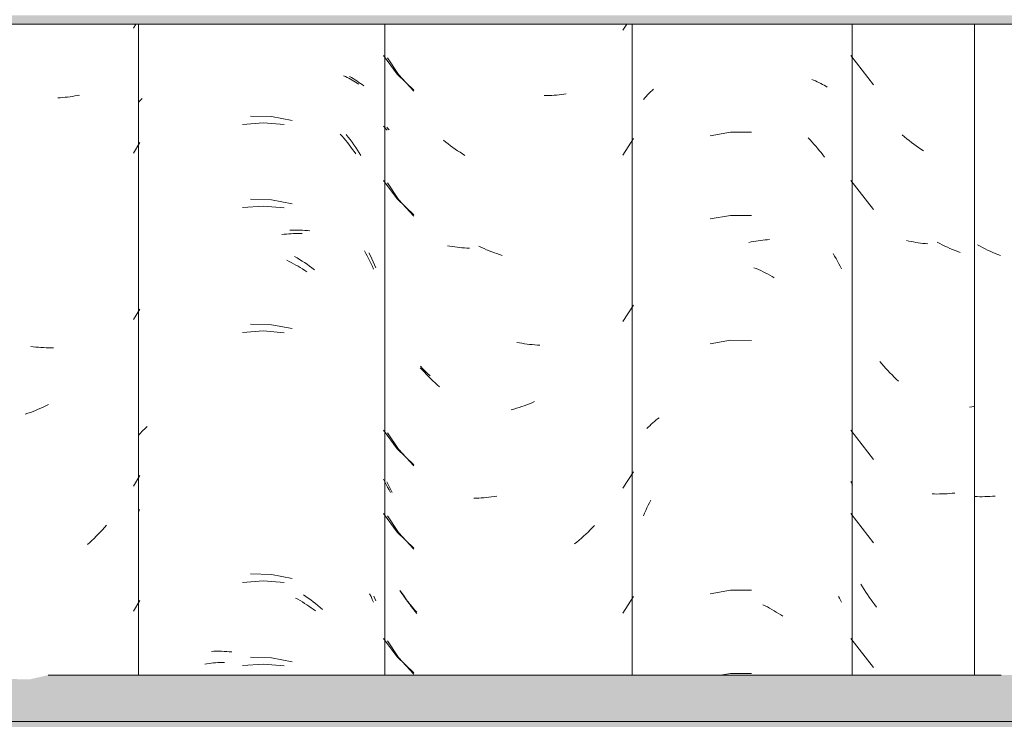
# Model space of a CAD drawing. Header units: metres. Extents: x 9.7 to 43.6, y -0.5 to 5.6.
# Tile 134 of 154: x 34.724 to 35.08, y 3.261 to 3.516. Entities that reach past the tile are written whole.
import ezdxf

# ---------------------------------------------------------------- set-up
doc = ezdxf.new("R2010")
doc.units = ezdxf.units.M
doc.layers.add('A-GLAZ-CWMG', color=7, linetype='Continuous', lineweight=5)
doc.layers.add('A-ROOF', color=7, linetype='Continuous', lineweight=5)

# ---------------------------------------------------------------- blocks, each defined once
blk = doc.blocks.new('FP_201-D')
at = {"layer": 'A-GLAZ-CWMG', "color": 9, "true_color": 0xc0c0c0}
for p, q in [((-15.97997, 3.48731), (-15.97948, 3.48787)), ((-15.97948, 3.48787), (-15.97897, 3.48842)), ((-15.97897, 3.48842), (-15.97845, 3.48896)), ((-15.97845, 3.48896), (-15.97791, 3.48949)), ((-15.97791, 3.48949), (-15.97736, 3.49001)), ((-15.97736, 3.49001), (-15.97679, 3.49051)), ((-15.98044, 3.48674), (-15.97997, 3.48731)), ((-15.97708, 3.36969), (-15.97651, 3.37018)), ((-15.97651, 3.37018), (-15.97593, 3.37066)), ((-15.97593, 3.37066), (-15.97534, 3.37113)), ((-15.97534, 3.37113), (-15.97473, 3.37159)), ((-15.97919, 3.36761), (-15.97869, 3.36814)), ((-15.97869, 3.36814), (-15.97817, 3.36867)), ((-15.97817, 3.36867), (-15.97763, 3.36918)), ((-15.97763, 3.36918), (-15.97708, 3.36969)), ((-15.97829, 3.3408), (-15.97782, 3.34173)), ((-15.98004, 3.33701), (-15.97962, 3.33797)), ((-15.97962, 3.33797), (-15.97919, 3.33892)), ((-15.97919, 3.33892), (-15.97874, 3.33987)), ((-15.97874, 3.33987), (-15.97829, 3.3408)), ((-15.98044, 3.33605), (-15.98004, 3.33701))]:
    blk.add_line(p, q, dxfattribs=at)
blk = doc.blocks.new('FP_202-D')
at = {"layer": 'A-GLAZ-CWMG', "color": 9, "true_color": 0xc0c0c0}
for p, q in [((-15.98789, 3.51185), (-15.9865, 3.51402)), ((-16.07317, 3.50179), (-16.06922, 3.49581)), ((-16.06922, 3.49581), (-16.0636, 3.48974)), ((-16.01549, 3.48821), (-16.0164, 3.48821)), ((-16.01458, 3.48822), (-16.01549, 3.48821)), ((-16.01368, 3.48825), (-16.01458, 3.48822)), ((-16.01279, 3.4883), (-16.01368, 3.48825)), ((-16.01189, 3.48836), (-16.01279, 3.4883)), ((-16.01101, 3.48844), (-16.01189, 3.48836)), ((-16.01013, 3.48854), (-16.01101, 3.48844)), ((-16.00926, 3.48865), (-16.01013, 3.48854)), ((-16.00839, 3.48878), (-16.00926, 3.48865)), ((-16.07298, 3.47624), (-16.07338, 3.47672)), ((-16.07257, 3.47576), (-16.07298, 3.47624)), ((-16.05207, 3.47133), (-16.0529, 3.472)), ((-16.05122, 3.47067), (-16.05207, 3.47133)), ((-16.05037, 3.47004), (-16.05122, 3.47067)), ((-16.04952, 3.46941), (-16.05037, 3.47004)), ((-15.98789, 3.46663), (-15.98406, 3.4726)), ((-16.04865, 3.4688), (-16.04952, 3.46941)), ((-16.04778, 3.46821), (-16.04865, 3.4688)), ((-16.0469, 3.46764), (-16.04778, 3.46821)), ((-16.04601, 3.46708), (-16.0469, 3.46764)), ((-16.04512, 3.46653), (-16.04601, 3.46708)), ((-16.07317, 3.45657), (-16.06922, 3.45059)), ((-16.06922, 3.45059), (-16.0636, 3.44453)), ((-16.05053, 3.43366), (-16.05138, 3.43382)), ((-16.04967, 3.43351), (-16.05053, 3.43366)), ((-16.04881, 3.43338), (-16.04967, 3.43351)), ((-16.04794, 3.43326), (-16.04881, 3.43338)), ((-16.04706, 3.43316), (-16.04794, 3.43326)), ((-16.04618, 3.43308), (-16.04706, 3.43316)), ((-16.04529, 3.43301), (-16.04618, 3.43308)), ((-16.04439, 3.43296), (-16.04529, 3.43301)), ((-16.04349, 3.43292), (-16.04439, 3.43296)), ((-16.03911, 3.43321), (-16.04003, 3.43365)), ((-16.03818, 3.4328), (-16.03911, 3.43321)), ((-16.03726, 3.4324), (-16.03818, 3.4328)), ((-16.03633, 3.43201), (-16.03726, 3.4324)), ((-16.03539, 3.43165), (-16.03633, 3.43201)), ((-16.03446, 3.4313), (-16.03539, 3.43165)), ((-16.03352, 3.43097), (-16.03446, 3.4313)), ((-16.03258, 3.43065), (-16.03352, 3.43097)), ((-16.03164, 3.43035), (-16.03258, 3.43065)), ((-15.98789, 3.40635), (-15.98406, 3.41232)), ((-16.02541, 3.39868), (-16.02635, 3.39886)), ((-16.02447, 3.39851), (-16.02541, 3.39868)), ((-16.02353, 3.39836), (-16.02447, 3.39851)), ((-16.0226, 3.39823), (-16.02353, 3.39836)), ((-16.02167, 3.39811), (-16.0226, 3.39823)), ((-16.02073, 3.39802), (-16.02167, 3.39811)), ((-16.01981, 3.39793), (-16.02073, 3.39802)), ((-16.01888, 3.39787), (-16.01981, 3.39793)), ((-16.01796, 3.39782), (-16.01888, 3.39787)), ((-16.06054, 3.38883), (-16.06128, 3.38965)), ((-16.0598, 3.38802), (-16.06054, 3.38883)), ((-16.05904, 3.38722), (-16.0598, 3.38802)), ((-16.05828, 3.38644), (-16.05904, 3.38722)), ((-16.0575, 3.38567), (-16.05828, 3.38644)), ((-16.05672, 3.38492), (-16.0575, 3.38567)), ((-16.05592, 3.38418), (-16.05672, 3.38492)), ((-16.05512, 3.38345), (-16.05592, 3.38418)), ((-16.0543, 3.38274), (-16.05512, 3.38345)), ((-16.0199, 3.37739), (-16.02083, 3.377)), ((-16.02739, 3.3747), (-16.02833, 3.37445)), ((-16.02644, 3.37498), (-16.02739, 3.3747)), ((-16.0255, 3.37527), (-16.02644, 3.37498)), ((-16.02456, 3.37558), (-16.0255, 3.37527)), ((-16.02363, 3.37591), (-16.02456, 3.37558)), ((-16.02269, 3.37626), (-16.02363, 3.37591)), ((-16.02176, 3.37662), (-16.02269, 3.37626)), ((-16.02083, 3.377), (-16.02176, 3.37662)), ((-16.07317, 3.36615), (-16.06922, 3.36016)), ((-16.06922, 3.36016), (-16.0636, 3.3541)), ((-15.98789, 3.34606), (-15.98406, 3.35203)), ((-16.0729, 3.34739), (-16.07334, 3.34836)), ((-16.07246, 3.34643), (-16.0729, 3.34739)), ((-16.07199, 3.34547), (-16.07246, 3.34643)), ((-16.07152, 3.34452), (-16.07199, 3.34547)), ((-16.04104, 3.34248), (-16.04195, 3.34247)), ((-16.04012, 3.34251), (-16.04104, 3.34248)), ((-16.0392, 3.34255), (-16.04012, 3.34251)), ((-16.03828, 3.34261), (-16.0392, 3.34255)), ((-16.03735, 3.34269), (-16.03828, 3.34261)), ((-16.03642, 3.34278), (-16.03735, 3.34269)), ((-16.03548, 3.3429), (-16.03642, 3.34278)), ((-16.03455, 3.34302), (-16.03548, 3.3429)), ((-16.03361, 3.34317), (-16.03455, 3.34302)), ((-16.07317, 3.336), (-16.06922, 3.33002)), ((-15.99977, 3.33095), (-16.00054, 3.33018)), ((-15.999, 3.33173), (-15.99977, 3.33095)), ((-15.99824, 3.33252), (-15.999, 3.33173)), ((-16.06922, 3.33002), (-16.0636, 3.32396)), ((-16.00375, 3.32727), (-16.00457, 3.32658)), ((-16.00293, 3.32797), (-16.00375, 3.32727)), ((-16.00213, 3.3287), (-16.00293, 3.32797)), ((-16.00133, 3.32943), (-16.00213, 3.3287)), ((-16.00054, 3.33018), (-16.00133, 3.32943)), ((-16.00457, 3.32658), (-16.00541, 3.3259)), ((-16.06778, 3.30787), (-16.06839, 3.30883)), ((-16.06717, 3.30693), (-16.06778, 3.30787)), ((-16.06654, 3.306), (-16.06717, 3.30693)), ((-16.06589, 3.30507), (-16.06654, 3.306)), ((-15.98789, 3.30085), (-15.98406, 3.30682)), ((-16.06524, 3.30417), (-16.06589, 3.30507)), ((-16.06457, 3.30327), (-16.06524, 3.30417)), ((-16.06389, 3.30239), (-16.06457, 3.30327)), ((-16.0632, 3.30151), (-16.06389, 3.30239)), ((-16.0625, 3.30065), (-16.0632, 3.30151)), ((-16.07317, 3.29079), (-16.06922, 3.28481)), ((-16.06922, 3.28481), (-16.0636, 3.27874))]:
    blk.add_line(p, q, dxfattribs=at)
blk = doc.blocks.new('FP_203-D')
at = {"layer": 'A-GLAZ-CWMG', "color": 9, "true_color": 0xc0c0c0}
for p, q in [((-16.08694, 3.4951), (-16.08625, 3.49472)), ((-16.08625, 3.49472), (-16.08557, 3.49432)), ((-16.08557, 3.49432), (-16.08491, 3.49391)), ((-16.08491, 3.49391), (-16.08426, 3.49349)), ((-16.08426, 3.49349), (-16.08362, 3.49305)), ((-16.08362, 3.49305), (-16.08299, 3.49261)), ((-16.08299, 3.49261), (-16.08238, 3.49215)), ((-16.08238, 3.49215), (-16.08179, 3.49168)), ((-16.16338, 3.48566), (-16.16295, 3.48617)), ((-16.16295, 3.48617), (-16.16251, 3.48667)), ((-16.16251, 3.48667), (-16.16206, 3.48716)), ((-16.11517, 3.48057), (-16.12281, 3.48079)), ((-16.10766, 3.47917), (-16.11517, 3.48057)), ((-16.08809, 3.47406), (-16.08738, 3.47316)), ((-16.08738, 3.47316), (-16.08668, 3.47225)), ((-16.08668, 3.47225), (-16.08599, 3.47132)), ((-16.08599, 3.47132), (-16.08532, 3.47038)), ((-16.08532, 3.47038), (-16.08466, 3.46943)), ((-16.08466, 3.46943), (-16.08401, 3.46846)), ((-16.08401, 3.46846), (-16.08338, 3.46748)), ((-16.08338, 3.46748), (-16.08276, 3.46649)), ((-16.11517, 3.45042), (-16.12281, 3.45065)), ((-16.10766, 3.44903), (-16.11517, 3.45042)), ((-16.10853, 3.43945), (-16.1076, 3.43948)), ((-16.1076, 3.43948), (-16.10668, 3.43949)), ((-16.10668, 3.43949), (-16.10577, 3.43949)), ((-16.10577, 3.43949), (-16.10486, 3.43946)), ((-16.10486, 3.43946), (-16.10395, 3.43942)), ((-16.10395, 3.43942), (-16.10306, 3.43937)), ((-16.10306, 3.43937), (-16.10217, 3.43929)), ((-16.10217, 3.43929), (-16.10128, 3.4392)), ((-16.07989, 3.43124), (-16.07935, 3.43017)), ((-16.10681, 3.42997), (-16.10589, 3.42943)), ((-16.10589, 3.42943), (-16.10498, 3.42888)), ((-16.10498, 3.42888), (-16.10407, 3.4283)), ((-16.10407, 3.4283), (-16.10318, 3.42771)), ((-16.10318, 3.42771), (-16.10228, 3.4271)), ((-16.10228, 3.4271), (-16.1014, 3.42647)), ((-16.07935, 3.43017), (-16.07883, 3.42909)), ((-16.07883, 3.42909), (-16.07833, 3.428)), ((-16.07833, 3.428), (-16.07785, 3.4269)), ((-16.1014, 3.42647), (-16.10052, 3.42582)), ((-16.10052, 3.42582), (-16.09965, 3.42516)), ((-16.07785, 3.4269), (-16.07738, 3.4258)), ((-16.11517, 3.40521), (-16.12281, 3.40543)), ((-16.10766, 3.40382), (-16.11517, 3.40521)), ((-16.16253, 3.36607), (-16.16209, 3.36655)), ((-16.16209, 3.36655), (-16.16164, 3.36702)), ((-16.16164, 3.36702), (-16.16117, 3.36748)), ((-16.16117, 3.36748), (-16.1607, 3.36794)), ((-16.1607, 3.36794), (-16.16021, 3.36839)), ((-16.16338, 3.36509), (-16.16296, 3.36558)), ((-16.16296, 3.36558), (-16.16253, 3.36607)), ((-16.16338, 3.33734), (-16.16297, 3.3383)), ((-16.11517, 3.31478), (-16.12281, 3.315)), ((-16.10766, 3.31339), (-16.11517, 3.31478)), ((-16.10364, 3.30744), (-16.10275, 3.30684)), ((-16.10275, 3.30684), (-16.10186, 3.30622)), ((-16.10186, 3.30622), (-16.10098, 3.30559)), ((-16.07811, 3.30695), (-16.07774, 3.30609)), ((-16.07774, 3.30609), (-16.07738, 3.30523)), ((-16.10098, 3.30559), (-16.1001, 3.30494)), ((-16.1001, 3.30494), (-16.09924, 3.30427)), ((-16.09924, 3.30427), (-16.09838, 3.30358)), ((-16.09838, 3.30358), (-16.09753, 3.30288)), ((-16.09753, 3.30288), (-16.09669, 3.30216)), ((-16.1369, 3.28696), (-16.136, 3.28701)), ((-16.136, 3.28701), (-16.13509, 3.28703)), ((-16.13509, 3.28703), (-16.13418, 3.28703)), ((-16.13418, 3.28703), (-16.13326, 3.28702)), ((-16.13326, 3.28702), (-16.13233, 3.28699)), ((-16.13233, 3.28699), (-16.1314, 3.28694)), ((-16.1314, 3.28694), (-16.13047, 3.28687)), ((-16.13047, 3.28687), (-16.12953, 3.28679)), ((-16.11517, 3.28464), (-16.12281, 3.28486)), ((-16.10766, 3.28325), (-16.11517, 3.28464))]:
    blk.add_line(p, q, dxfattribs=at)
blk = doc.blocks.new('FP_212-D')
at = {"layer": 'A-GLAZ-CWMG', "color": 9, "true_color": 0xc0c0c0}
for p, q in [((-15.85856, 3.43364), (-15.85946, 3.43413)), ((-15.85765, 3.43316), (-15.85856, 3.43364)), ((-15.85673, 3.4327), (-15.85765, 3.43316)), ((-15.85581, 3.43225), (-15.85673, 3.4327)), ((-15.85489, 3.43183), (-15.85581, 3.43225)), ((-15.85396, 3.43141), (-15.85489, 3.43183)), ((-15.85304, 3.43102), (-15.85396, 3.43141)), ((-15.8521, 3.43064), (-15.85304, 3.43102)), ((-15.85117, 3.43028), (-15.8521, 3.43064)), ((-15.85955, 3.343), (-15.86045, 3.34304)), ((-15.85865, 3.34299), (-15.85955, 3.343)), ((-15.85774, 3.34298), (-15.85865, 3.34299)), ((-15.85682, 3.343), (-15.85774, 3.34298)), ((-15.8559, 3.34303), (-15.85682, 3.343)), ((-15.85498, 3.34308), (-15.8559, 3.34303)), ((-15.85406, 3.34315), (-15.85498, 3.34308)), ((-15.85313, 3.34323), (-15.85406, 3.34315))]:
    blk.add_line(p, q, dxfattribs=at)
blk = doc.blocks.new('Rectangular Mullion - Telha Fibrocimento - Ondulada-1908998-D')
at = {"layer": 'A-GLAZ-CWMG'}
blk.add_line((-15.98457, 3.27839), (-15.98457, 3.51402), dxfattribs=at)
for name in ['FP_201-D', 'FP_203-D', 'FP_202-D', 'FP_212-D']:
    blk.add_blockref(name, (0, 0), dxfattribs=at)
blk = doc.blocks.new('FP_220-D')
at = {"layer": 'A-GLAZ-CWMG', "color": 9, "true_color": 0xc0c0c0}
for p, q in [((-15.90532, 3.50268), (-15.8971, 3.49212)), ((-15.88589, 3.47327), (-15.88671, 3.47397)), ((-15.88506, 3.47258), (-15.88589, 3.47327)), ((-15.88423, 3.47191), (-15.88506, 3.47258)), ((-15.88339, 3.47125), (-15.88423, 3.47191)), ((-15.88254, 3.47061), (-15.88339, 3.47125)), ((-15.88168, 3.46998), (-15.88254, 3.47061)), ((-15.88082, 3.46937), (-15.88168, 3.46998)), ((-15.87995, 3.46877), (-15.88082, 3.46937)), ((-15.87907, 3.46819), (-15.87995, 3.46877)), ((-15.90532, 3.45746), (-15.8971, 3.4469)), ((-15.88438, 3.43554), (-15.88521, 3.43573)), ((-15.88354, 3.43535), (-15.88438, 3.43554)), ((-15.8827, 3.43519), (-15.88354, 3.43535)), ((-15.88184, 3.43504), (-15.8827, 3.43519)), ((-15.88098, 3.4349), (-15.88184, 3.43504)), ((-15.88011, 3.43478), (-15.88098, 3.4349)), ((-15.87923, 3.43467), (-15.88011, 3.43478)), ((-15.87835, 3.43459), (-15.87923, 3.43467)), ((-15.87747, 3.43451), (-15.87835, 3.43459)), ((-15.87313, 3.43461), (-15.87405, 3.43509)), ((-15.87222, 3.43415), (-15.87313, 3.43461)), ((-15.8713, 3.43371), (-15.87222, 3.43415)), ((-15.87038, 3.43329), (-15.8713, 3.43371)), ((-15.86945, 3.43288), (-15.87038, 3.43329)), ((-15.86852, 3.43249), (-15.86945, 3.43288)), ((-15.86759, 3.43212), (-15.86852, 3.43249)), ((-15.86665, 3.43176), (-15.86759, 3.43212)), ((-15.86572, 3.43142), (-15.86665, 3.43176)), ((-15.89414, 3.39109), (-15.89485, 3.39194)), ((-15.89342, 3.39026), (-15.89414, 3.39109)), ((-15.89269, 3.38943), (-15.89342, 3.39026)), ((-15.89194, 3.38862), (-15.89269, 3.38943)), ((-15.89119, 3.38782), (-15.89194, 3.38862)), ((-15.89043, 3.38704), (-15.89119, 3.38782)), ((-15.88965, 3.38627), (-15.89043, 3.38704)), ((-15.88887, 3.38551), (-15.88965, 3.38627)), ((-15.88807, 3.38477), (-15.88887, 3.38551)), ((-15.86149, 3.37557), (-15.86241, 3.37536)), ((-15.86057, 3.37579), (-15.86149, 3.37557)), ((-15.90532, 3.36703), (-15.8971, 3.35647)), ((-15.90501, 3.34784), (-15.90532, 3.34853)), ((-15.90469, 3.34717), (-15.90501, 3.34784)), ((-15.87504, 3.34397), (-15.87594, 3.344)), ((-15.87414, 3.34395), (-15.87504, 3.34397)), ((-15.87322, 3.34396), (-15.87414, 3.34395)), ((-15.87231, 3.34398), (-15.87322, 3.34396)), ((-15.87139, 3.34401), (-15.87231, 3.34398)), ((-15.87047, 3.34407), (-15.87139, 3.34401)), ((-15.86954, 3.34413), (-15.87047, 3.34407)), ((-15.86861, 3.34422), (-15.86954, 3.34413)), ((-15.86768, 3.34432), (-15.86861, 3.34422)), ((-15.90532, 3.33689), (-15.8971, 3.32633)), ((-15.90112, 3.31039), (-15.9017, 3.31137)), ((-15.90053, 3.30943), (-15.90112, 3.31039)), ((-15.89993, 3.30847), (-15.90053, 3.30943)), ((-15.89931, 3.30753), (-15.89993, 3.30847)), ((-15.89868, 3.3066), (-15.89931, 3.30753)), ((-15.89804, 3.30568), (-15.89868, 3.3066)), ((-15.89738, 3.30477), (-15.89804, 3.30568)), ((-15.89671, 3.30387), (-15.89738, 3.30477)), ((-15.89603, 3.30299), (-15.89671, 3.30387)), ((-15.90532, 3.29168), (-15.8971, 3.28112))]:
    blk.add_line(p, q, dxfattribs=at)
blk = doc.blocks.new('FP_221-D')
at = {"layer": 'A-GLAZ-CWMG', "color": 9, "true_color": 0xc0c0c0}
for p, q in [((-15.91951, 3.49402), (-15.91884, 3.49375)), ((-15.91884, 3.49375), (-15.91818, 3.49348)), ((-15.91818, 3.49348), (-15.91753, 3.49319)), ((-15.91753, 3.49319), (-15.91689, 3.49289)), ((-15.91689, 3.49289), (-15.91626, 3.49258)), ((-15.91626, 3.49258), (-15.91565, 3.49225)), ((-15.91565, 3.49225), (-15.91504, 3.49192)), ((-15.91504, 3.49192), (-15.91445, 3.49157)), ((-15.91445, 3.49157), (-15.91386, 3.49121)), ((-15.9489, 3.47495), (-15.95634, 3.47367)), ((-15.94135, 3.47492), (-15.9489, 3.47495)), ((-15.92075, 3.47283), (-15.92006, 3.47211)), ((-15.92006, 3.47211), (-15.91939, 3.47138)), ((-15.91939, 3.47138), (-15.91872, 3.47064)), ((-15.91872, 3.47064), (-15.91806, 3.46988)), ((-15.91806, 3.46988), (-15.91741, 3.46911)), ((-15.91741, 3.46911), (-15.91678, 3.46833)), ((-15.91678, 3.46833), (-15.91615, 3.46754)), ((-15.91615, 3.46754), (-15.91554, 3.46673)), ((-15.91554, 3.46673), (-15.91493, 3.46592)), ((-15.9489, 3.4448), (-15.95634, 3.44352)), ((-15.94135, 3.44478), (-15.9489, 3.4448)), ((-15.94223, 3.43505), (-15.94139, 3.43522)), ((-15.94139, 3.43522), (-15.94056, 3.43538)), ((-15.94056, 3.43538), (-15.93972, 3.43552)), ((-15.93972, 3.43552), (-15.93889, 3.43564)), ((-15.93889, 3.43564), (-15.93806, 3.43575)), ((-15.93806, 3.43575), (-15.93724, 3.43584)), ((-15.93724, 3.43584), (-15.93641, 3.43592)), ((-15.93641, 3.43592), (-15.93559, 3.43598)), ((-15.93559, 3.43598), (-15.93477, 3.43603)), ((-15.91176, 3.43098), (-15.91123, 3.43008)), ((-15.91123, 3.43008), (-15.91071, 3.42917)), ((-15.91071, 3.42917), (-15.91021, 3.42825)), ((-15.91021, 3.42825), (-15.90972, 3.42732)), ((-15.90972, 3.42732), (-15.90924, 3.42638)), ((-15.94048, 3.42587), (-15.93964, 3.42554)), ((-15.93964, 3.42554), (-15.93881, 3.42518)), ((-15.93881, 3.42518), (-15.93798, 3.42481)), ((-15.93798, 3.42481), (-15.93715, 3.42442)), ((-15.93715, 3.42442), (-15.93633, 3.42402)), ((-15.93633, 3.42402), (-15.93551, 3.4236)), ((-15.93551, 3.4236), (-15.93469, 3.42317)), ((-15.90924, 3.42638), (-15.90878, 3.42543)), ((-15.93469, 3.42317), (-15.93388, 3.42272)), ((-15.93388, 3.42272), (-15.93307, 3.42225)), ((-15.9489, 3.39959), (-15.95634, 3.39831)), ((-15.94135, 3.39957), (-15.9489, 3.39959)), ((-15.9489, 3.30916), (-15.95634, 3.30788)), ((-15.94135, 3.30914), (-15.9489, 3.30916)), ((-15.90978, 3.30688), (-15.90944, 3.30621)), ((-15.90944, 3.30621), (-15.90911, 3.30554)), ((-15.93722, 3.30388), (-15.9364, 3.30348)), ((-15.9364, 3.30348), (-15.93558, 3.30307)), ((-15.93558, 3.30307), (-15.93476, 3.30263)), ((-15.93476, 3.30263), (-15.93395, 3.30218)), ((-15.90911, 3.30554), (-15.90878, 3.30486)), ((-15.93395, 3.30218), (-15.93314, 3.30172)), ((-15.93314, 3.30172), (-15.93234, 3.30124)), ((-15.93234, 3.30124), (-15.93154, 3.30074)), ((-15.93154, 3.30074), (-15.93074, 3.30023)), ((-15.93074, 3.30023), (-15.92996, 3.29971)), ((-15.9489, 3.27902), (-15.95253, 3.27839)), ((-15.94135, 3.279), (-15.9489, 3.27902))]:
    blk.add_line(p, q, dxfattribs=at)
blk = doc.blocks.new('FP_222-D')
at = {"layer": 'A-GLAZ-CWMG', "color": 9, "true_color": 0xc0c0c0}
for p, q in [((-16.07463, 3.50266), (-16.06965, 3.49598)), ((-16.06965, 3.49598), (-16.06366, 3.49017)), ((-16.07417, 3.47664), (-16.07463, 3.47714)), ((-16.07371, 3.47615), (-16.07417, 3.47664)), ((-16.07323, 3.47568), (-16.07371, 3.47615)), ((-16.07463, 3.45745), (-16.06965, 3.45077)), ((-16.06965, 3.45077), (-16.06366, 3.44496)), ((-16.06037, 3.38932), (-16.06123, 3.3902)), ((-16.0595, 3.38845), (-16.06037, 3.38932)), ((-16.05862, 3.3876), (-16.0595, 3.38845)), ((-16.05773, 3.38677), (-16.05862, 3.3876)), ((-16.07463, 3.36702), (-16.06965, 3.36034)), ((-16.06965, 3.36034), (-16.06366, 3.35453)), ((-16.07414, 3.34836), (-16.07463, 3.34935)), ((-16.07365, 3.34738), (-16.07414, 3.34836)), ((-16.07314, 3.34641), (-16.07365, 3.34738)), ((-16.07261, 3.34545), (-16.07314, 3.34641)), ((-16.07208, 3.3445), (-16.07261, 3.34545)), ((-16.07463, 3.33688), (-16.06965, 3.3302)), ((-16.06965, 3.3302), (-16.06366, 3.32439)), ((-16.06798, 3.30796), (-16.06871, 3.30899)), ((-16.06724, 3.30694), (-16.06798, 3.30796)), ((-16.06649, 3.30593), (-16.06724, 3.30694)), ((-16.06572, 3.30494), (-16.06649, 3.30593)), ((-16.06494, 3.30397), (-16.06572, 3.30494)), ((-16.06414, 3.30301), (-16.06494, 3.30397)), ((-16.06333, 3.30207), (-16.06414, 3.30301)), ((-16.0625, 3.30114), (-16.06333, 3.30207)), ((-16.07463, 3.29166), (-16.06965, 3.28498)), ((-16.06965, 3.28498), (-16.06366, 3.27917))]:
    blk.add_line(p, q, dxfattribs=at)
blk = doc.blocks.new('FP_223-D')
at = {"layer": 'A-GLAZ-CWMG', "color": 9, "true_color": 0xc0c0c0}
for p, q in [((-16.08907, 3.49535), (-16.08842, 3.49506)), ((-16.08842, 3.49506), (-16.08778, 3.49475)), ((-16.08778, 3.49475), (-16.08715, 3.49444)), ((-16.08715, 3.49444), (-16.08653, 3.49411)), ((-16.08653, 3.49411), (-16.08592, 3.49377)), ((-16.08592, 3.49377), (-16.08532, 3.49342)), ((-16.08532, 3.49342), (-16.08473, 3.49306)), ((-16.08473, 3.49306), (-16.08415, 3.49268)), ((-16.08415, 3.49268), (-16.08359, 3.4923)), ((-16.11811, 3.47832), (-16.12569, 3.47775)), ((-16.11054, 3.47766), (-16.11811, 3.47832)), ((-16.09028, 3.47423), (-16.08961, 3.47348)), ((-16.08961, 3.47348), (-16.08895, 3.47271)), ((-16.08895, 3.47271), (-16.0883, 3.47194)), ((-16.0883, 3.47194), (-16.08766, 3.47115)), ((-16.08766, 3.47115), (-16.08703, 3.47035)), ((-16.08703, 3.47035), (-16.08641, 3.46954)), ((-16.08641, 3.46954), (-16.08581, 3.46872)), ((-16.08581, 3.46872), (-16.08521, 3.46789)), ((-16.08521, 3.46789), (-16.08462, 3.46705)), ((-16.11811, 3.44818), (-16.12569, 3.44761)), ((-16.11054, 3.44752), (-16.11811, 3.44818)), ((-16.11141, 3.43786), (-16.11058, 3.43796)), ((-16.11058, 3.43796), (-16.10975, 3.43805)), ((-16.10975, 3.43805), (-16.10892, 3.43813)), ((-16.10892, 3.43813), (-16.10809, 3.43819)), ((-16.10809, 3.43819), (-16.10727, 3.43824)), ((-16.10727, 3.43824), (-16.10645, 3.43827)), ((-16.10645, 3.43827), (-16.10563, 3.43829)), ((-16.10563, 3.43829), (-16.10482, 3.43829)), ((-16.10482, 3.43829), (-16.10401, 3.43828)), ((-16.08154, 3.43199), (-16.08102, 3.43107)), ((-16.08102, 3.43107), (-16.08052, 3.43014)), ((-16.10966, 3.42855), (-16.10883, 3.42814)), ((-16.10883, 3.42814), (-16.10801, 3.42772)), ((-16.10801, 3.42772), (-16.10719, 3.42729)), ((-16.10719, 3.42729), (-16.10637, 3.42684)), ((-16.08052, 3.43014), (-16.08003, 3.4292)), ((-16.08003, 3.4292), (-16.07955, 3.42824)), ((-16.07955, 3.42824), (-16.07908, 3.42729)), ((-16.07908, 3.42729), (-16.07863, 3.42632)), ((-16.10637, 3.42684), (-16.10555, 3.42638)), ((-16.10555, 3.42638), (-16.10474, 3.4259)), ((-16.10474, 3.4259), (-16.10393, 3.42541)), ((-16.10393, 3.42541), (-16.10313, 3.4249)), ((-16.10313, 3.4249), (-16.10234, 3.42438)), ((-16.07863, 3.42632), (-16.07819, 3.42534)), ((-16.11811, 3.40297), (-16.12569, 3.40239)), ((-16.11054, 3.40231), (-16.11811, 3.40297)), ((-16.11811, 3.31254), (-16.12569, 3.31197)), ((-16.11054, 3.31188), (-16.11811, 3.31254)), ((-16.10644, 3.30631), (-16.10562, 3.30585)), ((-16.10562, 3.30585), (-16.10481, 3.30537)), ((-16.07962, 3.30782), (-16.07913, 3.30681)), ((-16.07913, 3.30681), (-16.07866, 3.3058)), ((-16.07866, 3.3058), (-16.07819, 3.30477)), ((-16.10481, 3.30537), (-16.104, 3.30488)), ((-16.104, 3.30488), (-16.1032, 3.30437)), ((-16.1032, 3.30437), (-16.1024, 3.30385)), ((-16.1024, 3.30385), (-16.10161, 3.30332)), ((-16.10161, 3.30332), (-16.10083, 3.30277)), ((-16.10083, 3.30277), (-16.10005, 3.30221)), ((-16.10005, 3.30221), (-16.09927, 3.30163)), ((-16.13929, 3.28235), (-16.13854, 3.28248)), ((-16.13854, 3.28248), (-16.13777, 3.28259)), ((-16.13777, 3.28259), (-16.137, 3.2827)), ((-16.137, 3.2827), (-16.13622, 3.28279)), ((-16.13622, 3.28279), (-16.13544, 3.28286)), ((-16.13544, 3.28286), (-16.13465, 3.28292)), ((-16.13465, 3.28292), (-16.13385, 3.28297)), ((-16.13385, 3.28297), (-16.13305, 3.283)), ((-16.13305, 3.283), (-16.13225, 3.28302)), ((-16.11811, 3.2824), (-16.12569, 3.28182)), ((-16.11054, 3.28174), (-16.11811, 3.2824))]:
    blk.add_line(p, q, dxfattribs=at)
blk = doc.blocks.new('FP_224-D')
at = {"layer": 'A-GLAZ-CWMG', "color": 9, "true_color": 0xc0c0c0}
for p, q in [((-16.16519, 3.51258), (-16.16432, 3.51402)), ((-16.18901, 3.48765), (-16.18988, 3.48755)), ((-16.18813, 3.48776), (-16.18901, 3.48765)), ((-16.18727, 3.4879), (-16.18813, 3.48776)), ((-16.18641, 3.48804), (-16.18727, 3.4879)), ((-16.18556, 3.48821), (-16.18641, 3.48804)), ((-16.18472, 3.48838), (-16.18556, 3.48821)), ((-16.19166, 3.4874), (-16.19255, 3.48735)), ((-16.19077, 3.48746), (-16.19166, 3.4874)), ((-16.18988, 3.48755), (-16.19077, 3.48746)), ((-16.16519, 3.46737), (-16.16289, 3.47119)), ((-16.16519, 3.40708), (-16.16289, 3.41091)), ((-16.20146, 3.39727), (-16.20239, 3.3974)), ((-16.20052, 3.39716), (-16.20146, 3.39727)), ((-16.19959, 3.39707), (-16.20052, 3.39716)), ((-16.19867, 3.39699), (-16.19959, 3.39707)), ((-16.19774, 3.39694), (-16.19867, 3.39699)), ((-16.19682, 3.39689), (-16.19774, 3.39694)), ((-16.1959, 3.39687), (-16.19682, 3.39689)), ((-16.19499, 3.39686), (-16.1959, 3.39687)), ((-16.19408, 3.39687), (-16.19499, 3.39686)), ((-16.20155, 3.37386), (-16.20248, 3.37351)), ((-16.20062, 3.37423), (-16.20155, 3.37386)), ((-16.19969, 3.37462), (-16.20062, 3.37423)), ((-16.19876, 3.37502), (-16.19969, 3.37462)), ((-16.19783, 3.37543), (-16.19876, 3.37502)), ((-16.19691, 3.37587), (-16.19783, 3.37543)), ((-16.19599, 3.37632), (-16.19691, 3.37587)), ((-16.20342, 3.37318), (-16.20436, 3.37286)), ((-16.20248, 3.37351), (-16.20342, 3.37318)), ((-16.16519, 3.3468), (-16.16289, 3.35062)), ((-16.17639, 3.33104), (-16.17714, 3.33023)), ((-16.17566, 3.33186), (-16.17639, 3.33104)), ((-16.17493, 3.3327), (-16.17566, 3.33186)), ((-16.17944, 3.32789), (-16.18022, 3.32714)), ((-16.17866, 3.32866), (-16.17944, 3.32789)), ((-16.1779, 3.32944), (-16.17866, 3.32866)), ((-16.17714, 3.33023), (-16.1779, 3.32944)), ((-16.18102, 3.3264), (-16.18182, 3.32567)), ((-16.18022, 3.32714), (-16.18102, 3.3264)), ((-16.16519, 3.30158), (-16.16289, 3.30541))]:
    blk.add_line(p, q, dxfattribs=at)
blk = doc.blocks.new('Rectangular Mullion - Telha Fibrocimento - Ondulada-V213-D')
at = {"layer": 'A-GLAZ-CWMG'}
for p, q in [((-16.1634, 3.27839), (-16.1634, 3.51402)), ((-16.07413, 3.27839), (-16.07413, 3.51402)), ((-15.90481, 3.27839), (-15.90481, 3.51402)), ((-15.86057, 3.27839), (-15.86057, 3.51402))]:
    blk.add_line(p, q, dxfattribs=at)
for name in ['FP_223-D', 'FP_222-D', 'FP_221-D', 'FP_220-D', 'FP_224-D']:
    blk.add_blockref(name, (0, 0), dxfattribs=at)
blk = doc.blocks.new('LONGARINA_STEEL_FRAME - LONGARINA_STEEL_FRAME-1917798-D')
at = {"layer": 'A-ROOF', "true_color": 0x9fa09c}
h = blk.add_hatch(color=253, dxfattribs=at)
h.paths.add_polyline_path([(-16.68983, 3.51402), (-15.50504, 3.51402), (-15.50554, 3.51728), (-16.75754, 3.51728), (-16.75754, 3.51402), (-16.69208, 3.51402)])
h.paths.add_polyline_path([(-18.04504, 3.51402), (-16.79254, 3.51402), (-16.79302, 3.51728), (-18.04504, 3.51728)])
h = blk.add_hatch(color=253, dxfattribs=at)
h.paths.add_polyline_path([(-15.63984, 3.26158), (-15.50504, 3.26158), (-15.50504, 3.27839), (-15.64307, 3.27839), (-15.64976, 3.27686), (-15.66207, 3.27705), (-15.66724, 3.27839), (-16.19607, 3.27839), (-16.20276, 3.27686), (-16.21507, 3.27705), (-16.22024, 3.27839), (-16.74907, 3.27839), (-16.75754, 3.27645), (-16.75754, 3.26158), (-15.63998, 3.26158)])
h.paths.add_polyline_path([(-18.04504, 3.26158), (-16.79254, 3.26158), (-16.79254, 3.27839), (-17.30207, 3.27839), (-17.30876, 3.27686), (-17.32107, 3.27705), (-17.32624, 3.27839), (-18.04504, 3.27839)])
h = blk.add_hatch(color=253, dxfattribs=at)
h.paths.add_polyline_path([(-16.74739, 3.2596), (-15.50504, 3.2596), (-15.50504, 3.26158), (-16.75754, 3.26158), (-16.75754, 3.2596), (-16.75303, 3.2596)])
h.paths.add_polyline_path([(-18.02501, 3.2596), (-16.79254, 3.2596), (-16.79254, 3.26158), (-18.04504, 3.26158), (-18.04504, 3.2596)])
at = {"layer": 'A-ROOF'}
for p, q in [((-15.50504, 3.51402), (-16.75754, 3.51402)), ((-15.85094, 3.27839), (-16.19607, 3.27839)), ((-15.50504, 3.26158), (-16.75754, 3.26158))]:
    blk.add_line(p, q, dxfattribs=at)

msp = doc.modelspace()

# ---------------------------------------------------------------- block references
at = {"layer": 'A-GLAZ-CWMG'}
for name in ['Rectangular Mullion - Telha Fibrocimento - Ondulada-V213-D', 'Rectangular Mullion - Telha Fibrocimento - Ondulada-1908998-D']:
    msp.add_blockref(name, (50.93019, 0), dxfattribs=at)
at = {"layer": 'A-ROOF'}
msp.add_blockref('LONGARINA_STEEL_FRAME - LONGARINA_STEEL_FRAME-1917798-D', (50.93019, 0), dxfattribs=at)

doc.saveas('drawing.dxf')
